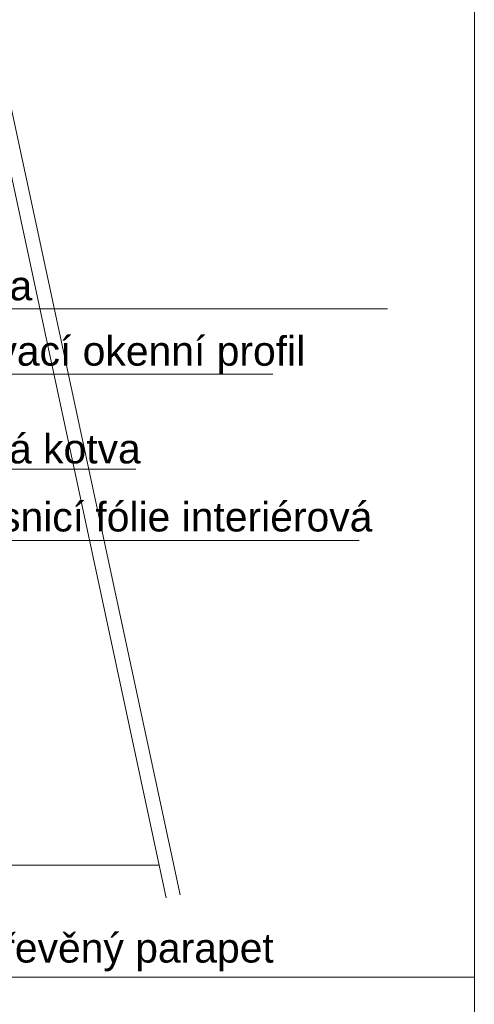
# Model space of a CAD drawing. Header units: millimetres. Extents: x -330321 to -319702, y -17713 to -4070.
# Tile 20 of 22: x -319934 to -319740, y -11439 to -11018. Entities that reach past the tile are written whole.
import ezdxf

# ---------------------------------------------------------------- set-up
doc = ezdxf.new("R2010")
doc.units = ezdxf.units.MM
doc.header["$MEASUREMENT"] = 0
doc.styles.add('GENEROVANÝ_STYL_2', font='txt')

msp = doc.modelspace()

# ---------------------------------------------------------------- linework, layer by layer
at = {"color": 48, "linetype": 'Continuous', "lineweight": 20, "true_color": 0x5a400a}
for p, q in [((-319871.84, -11393.15), (-319994.11, -10824.95)), ((-319865.83, -11391.86), (-319988.1, -10823.66)), ((-320128.41, -11379.27), (-319874.83, -11379.27))]:
    msp.add_line(p, q, dxfattribs=at)
at = {"color": 154, "linetype": 'Continuous', "lineweight": 13}
for p, q in [((-320000.99, -11141.74), (-319777.15, -11141.74)), ((-320002.34, -11169.61), (-319826.26, -11169.61)), ((-319989.49, -11210.14), (-319884.84, -11210.14)), ((-319994.26, -11240.67), (-319789.29, -11240.67)), ((-320009.32, -11426.97), (-319740.36, -11426.97))]:
    msp.add_line(p, q, dxfattribs=at)
msp.add_lwpolyline([(-320762.09, -10468.96), (-319740.1, -10468.96), (-319740.1, -11936.19), (-320762.09, -11936.19)], close=True, dxfattribs=at)

# ---------------------------------------------------------------- texts
at = {"color": 154, "linetype": 'Continuous', "lineweight": 13, "char_height": 12.5, "attachment_point": 7, "style": 'GENEROVANÝ_STYL_2'}
for s, insert in [('\\A1;{\\pql;\\fArial|b0|i0|c238|p38;PU pěna }', (-319996.99, -11141.89)), ('\\A1;{\\pql;\\fArial|b0|i0|c238|p38;Začišťovací okenní profil}', (-320002.34, -11169.77)), ('\\A1;{\\pql;\\fArial|b0|i0|c238|p38;Pásová kotva}', (-319987.49, -11207.9)), ('\\A1;{\\pql;\\fArial|b0|i0|c238|p38;Parotěsnicí fólie interiérová}', (-319994.26, -11236.96)), ('\\A1;{\\pql;\\fArial|b0|i0|c238|p38;Vnitřní dřevěný p\\fArial|b0|i0|c238|p38;arapet}', (-320007.32, -11424.55))]:
    msp.add_mtext(s, dxfattribs=dict(at, insert=insert))

doc.saveas('drawing.dxf')
